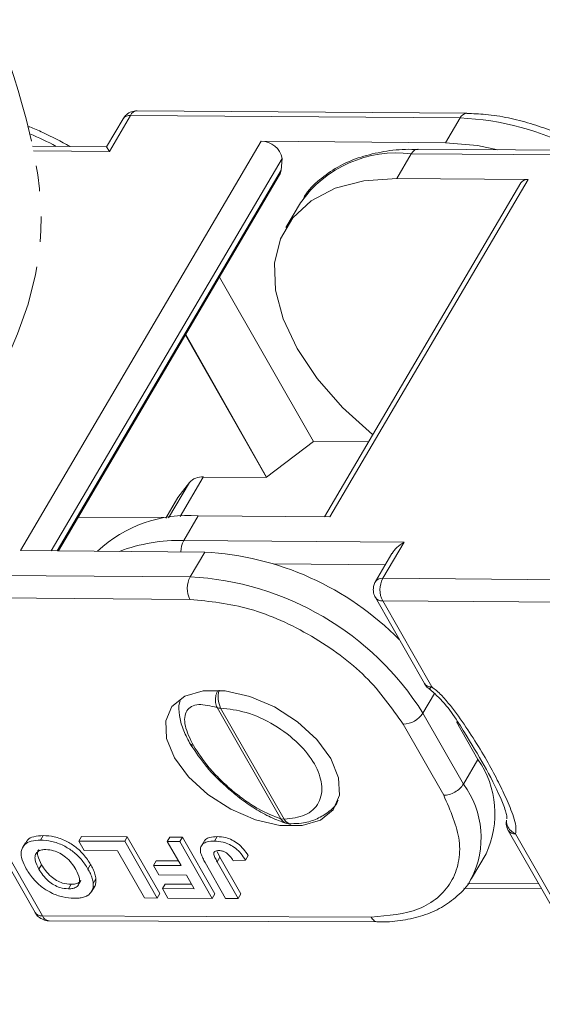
# Model space of a CAD drawing. Header units: millimetres. Extents: x 3188 to 3546, y -304 to -51.
# Tile 25 of 27: x 3449 to 3462, y -113 to -88. Entities that reach past the tile are written whole.
import ezdxf

# ---------------------------------------------------------------- set-up
doc = ezdxf.new("R2010")
doc.units = ezdxf.units.MM
doc.linetypes.add('PHANTOM2', pattern=[31.75, 15.875, -3.175, 3.175, -3.175, 3.175, -3.175])

msp = doc.modelspace()

# ---------------------------------------------------------------- linework, layer by layer
at = {"color": 7, "linetype": 'Continuous', "lineweight": 15}
for p, q in [((3451.435, -90.909), (3451.022, -91.61)), ((3451.089, -91.728), (3451.619, -90.827)), ((3451.619, -90.827), (3459.862, -90.89)), ((3460.026, -90.774), (3451.783, -90.711)), ((3459.862, -90.89), (3459.498, -91.51)), ((3454.887, -91.474), (3448.864, -101.723)), ((3451.022, -91.61), (3449.17, -91.596)), ((3451.089, -91.728), (3451.022, -91.61)), ((3454.887, -91.474), (3459.498, -91.51)), ((3464.086, -91.711), (3458.806, -91.67)), ((3458.806, -91.67), (3458.812, -91.67)), ((3449.194, -91.714), (3451.089, -91.728)), ((3449.636, -101.729), (3455.412, -91.902)), ((3455.412, -91.902), (3455.384, -92.2)), ((3458.278, -92.405), (3458.642, -91.786)), ((3458.642, -91.786), (3464.152, -91.828)), ((3455.384, -92.2), (3449.782, -101.73)), ((3449.814, -101.73), (3455.347, -92.318)), ((3456.604, -100.877), (3461.568, -92.431)), ((3461.568, -92.431), (3458.278, -92.405)), ((3461.385, -92.512), (3456.469, -100.876)), ((3455.868, -93.015), (3455.504, -93.635)), ((3456.199, -98.99), (3453.844, -94.875)), ((3455.02, -99.888), (3452.991, -96.326)), ((3455.022, -99.884), (3453.001, -96.309)), ((3456.199, -98.99), (3455.022, -99.884)), ((3457.573, -98.998), (3456.199, -98.99)), ((3453.092, -100.016), (3452.572, -100.899)), ((3452.804, -100.396), (3453.092, -100.016)), ((3452.859, -100.868), (3453.44, -99.879)), ((3453.44, -99.879), (3455.02, -99.888)), ((3455.02, -99.888), (3455.022, -99.884)), ((3452.796, -100.408), (3452.501, -100.91)), ((3452.502, -100.91), (3452.804, -100.396)), ((3452.804, -100.396), (3452.796, -100.408)), ((3450.312, -100.884), (3452.511, -100.892)), ((3452.949, -101.472), (3453.313, -100.852)), ((3453.313, -100.852), (3456.604, -100.877)), ((3458.46, -101.514), (3452.949, -101.472)), ((3457.93, -102.415), (3458.46, -101.514)), ((3453.474, -101.759), (3448.864, -101.723)), ((3453.474, -101.759), (3453.11, -102.378)), ((3458.159, -101.794), (3457.746, -102.496)), ((3455.205, -102.055), (3457.993, -102.076)), ((3453.11, -102.378), (3445.559, -102.32)), ((3466.173, -102.478), (3457.93, -102.415)), ((3453.106, -102.944), (3445.294, -102.884)), ((3457.744, -102.897), (3458.97, -105.05)), ((3457.926, -102.981), (3459.152, -105.134)), ((3466.169, -103.044), (3457.926, -102.981)), ((3458.932, -105.789), (3459.22, -105.299)), ((3453.785, -105.652), (3455.377, -108.435)), ((3453.873, -105.664), (3455.465, -108.448)), ((3459.946, -107.569), (3458.932, -105.789)), ((3459.453, -107.847), (3458.44, -106.069)), ((3460.31, -106.949), (3459.772, -106.005)), ((3460.31, -106.949), (3459.946, -107.569)), ((3455.465, -108.448), (3455.377, -108.435)), ((3448.005, -108.632), (3449.231, -110.785)), ((3461.023, -108.475), (3461.015, -108.532)), ((3448.187, -108.715), (3449.413, -110.868)), ((3449.369, -108.969), (3449.435, -108.856)), ((3450.323, -108.992), (3450.389, -108.88)), ((3450.389, -108.88), (3451.539, -108.886)), ((3451.539, -108.886), (3451.473, -108.999)), ((3451.539, -108.886), (3452.348, -110.307)), ((3452.539, -109.005), (3452.605, -108.892)), ((3452.605, -108.892), (3452.919, -108.894)), ((3452.919, -108.894), (3452.853, -109.007)), ((3452.919, -108.894), (3453.728, -110.315)), ((3453.785, -108.881), (3453.719, -108.993)), ((3461.068, -108.732), (3462.295, -110.885)), ((3461.25, -108.815), (3462.477, -110.969)), ((3448.99, -109.034), (3448.924, -109.146)), ((3450.323, -108.992), (3451.473, -108.999)), ((3450.457, -109.229), (3450.323, -108.992)), ((3451.473, -108.999), (3452.282, -110.419)), ((3452.539, -109.005), (3452.853, -109.007)), ((3452.882, -109.606), (3452.539, -109.005)), ((3452.853, -109.007), (3453.662, -110.427)), ((3453.477, -108.972), (3453.411, -109.085)), ((3451.294, -109.234), (3450.457, -109.229)), ((3451.968, -110.417), (3451.294, -109.234)), ((3453.787, -109.254), (3453.853, -109.399)), ((3453.787, -109.511), (3453.853, -109.399)), ((3453.853, -109.399), (3454.377, -110.318)), ((3454.559, -109.357), (3454.492, -109.47)), ((3460.149, -109.93), (3460.513, -109.311)), ((3449.329, -109.699), (3449.395, -109.587)), ((3450.621, -109.58), (3450.555, -109.693)), ((3452.258, -109.489), (3452.192, -109.602)), ((3452.326, -109.839), (3452.192, -109.602)), ((3452.192, -109.602), (3452.882, -109.606)), ((3452.258, -109.489), (3452.817, -109.492)), ((3453.997, -110.429), (3453.487, -109.533)), ((3453.787, -109.511), (3454.31, -110.431)), ((3454.189, -109.486), (3454.492, -109.47)), ((3453.016, -109.843), (3452.326, -109.839)), ((3453.214, -110.189), (3453.016, -109.843)), ((3450.065, -110.189), (3450.131, -110.076)), ((3450.647, -110.25), (3450.714, -110.137)), ((3450.754, -109.941), (3450.688, -110.054)), ((3452.485, -110.071), (3452.419, -110.184)), ((3452.485, -110.071), (3453.149, -110.075)), ((3459.956, -110.174), (3461.894, -110.181)), ((3461.826, -110.063), (3460.055, -110.057)), ((3452.282, -110.419), (3451.968, -110.417)), ((3452.348, -110.307), (3452.282, -110.419)), ((3452.554, -110.421), (3452.419, -110.184)), ((3452.419, -110.184), (3453.214, -110.189)), ((3453.662, -110.427), (3452.554, -110.421)), ((3453.728, -110.315), (3453.662, -110.427)), ((3454.377, -110.318), (3454.31, -110.431)), ((3454.31, -110.431), (3453.997, -110.429)), ((3457.639, -110.899), (3449.413, -110.868)), ((3449.577, -110.987), (3457.804, -111.017))]:
    msp.add_line(p, q, dxfattribs=at)
at = {"color": 7, "linetype": 'Continuous', "lineweight": 15, "flags": 128}
for points in [[(3458.642, -91.786), (3458.677, -91.737), (3458.718, -91.7), (3458.761, -91.678), (3458.806, -91.67), (3458.806, -91.67)], [(3459.498, -91.51), (3460.294, -91.579), (3460.807, -91.686)], [(3458.278, -92.405), (3457.458, -92.464), (3456.736, -92.652), (3456.136, -92.963), (3455.676, -93.387), (3455.368, -93.913), (3455.224, -94.523), (3455.247, -95.199), (3455.436, -95.921), (3455.786, -96.666), (3456.286, -97.413), (3456.92, -98.137), (3457.671, -98.818), (3457.676, -98.822)], [(3456.629, -106.928), (3456.823, -107.408), (3456.843, -107.848), (3456.687, -108.213), (3456.368, -108.473), (3455.912, -108.606), (3455.355, -108.603), (3454.742, -108.463), (3454.124, -108.198), (3453.55, -107.83), (3453.067, -107.387), (3452.715, -106.906), (3452.52, -106.426), (3452.5, -105.986), (3452.656, -105.622), (3452.975, -105.362), (3453.432, -105.228), (3453.989, -105.231), (3454.601, -105.371), (3455.22, -105.636), (3455.793, -106.005), (3456.276, -106.448), (3456.629, -106.928)]]:
    msp.add_lwpolyline(points, dxfattribs=at)
at = {"color": 7, "linetype": 'Continuous', "lineweight": 15}
for centre, radius, start, end in [((3451.597, -91.027), 0.201, 83.9322, 143.8729), ((3451.801, -90.912), 0.201, 95.2506, 155.1753), ((3460.041, -90.97), 0.196, 93.7227, 155.9302), ((3459.606, -97.634), 6.748, 61.5411, 87.825), ((3446.543, -97.534), 6.748, 61.5411, 67.7194), ((3454.894, -92.002), 0.527, 10.8877, 90.7184), ((3458.283, -94.719), 2.955, 83.0195, 144.7856), ((3455.105, -92.177), 0.279, 329.7209, 355.3059), ((3461.547, -92.63), 0.201, 83.869, 143.9361), ((3453.404, -100.298), 0.421, 85.024, 137.8682), ((3453.049, -104.127), 3.286, 85.3906, 133.3475), ((3452.807, -105.517), 4.048, 87.9921, 111.1629), ((3453.456, -101.747), 0.577, 151.5124, 180.7008), ((3453.081, -109.133), 7.385, 44.5383, 86.9522), ((3453.654, -102.665), 0.615, 152.1632, 206.9523), ((3452.73, -109.701), 7.333, 32.2388, 87.028), ((3457.909, -102.615), 0.201, 83.9299, 143.8991), ((3458.474, -102.702), 0.615, 152.1632, 206.9523), ((3457.907, -102.781), 0.201, 215.4026, 275.3183), ((3454.443, -105.394), 0.631, 163.7773, 205.403), ((3459.134, -104.934), 0.2, 215.3787, 275.3204), ((3453.87, -105.369), 0.296, 253.2112, 270.4622), ((3458.416, -105.453), 0.616, 272.3021, 326.9647), ((3453.23, -106.453), 0.156, 211.1851, 255.2599), ((3458.35, -108.307), 2.384, 335.1079, 34.722), ((3458.118, -108.914), 2.27, 333.1258, 36.3634), ((3455.65, -108.363), 0.203, 204.5564, 266.1641), ((3461.231, -108.616), 0.201, 215.4026, 275.3183), ((3449.395, -110.669), 0.2, 215.3787, 275.3204), ((3449.592, -110.794), 0.193, 202.5877, 265.7413)]:
    msp.add_arc(centre, radius, start, end, dxfattribs=at)
msp.add_ellipse((3458.621, -101.798), major_axis=(0.492, 0.279), ratio=0.577382, start_param=1.570796, end_param=2.356113, dxfattribs=at)
at = {"color": 3, "linetype": 'PHANTOM2', "lineweight": 9, "ltscale": 0.2}
msp.add_spline([(3448.225, -88.43), (3449.357, -94.055), (3444.549, -105.69), (3447.446, -113.08)], degree=3, dxfattribs=at)
at = {"color": 7, "linetype": 'Continuous', "lineweight": 15}
for points, knots in [([(3451.783, -90.712), (3451.735, -90.717), (3451.639, -90.725), (3451.514, -90.799), (3451.461, -90.874), (3451.436, -90.909)], [0, 0, 0, 0, 0.34524, 0.687086, 1, 1, 1, 1]), ([(3463.167, -91.704), (3462.942, -91.581), (3462.612, -91.4), (3462.091, -91.185), (3461.616, -91.02), (3461.06, -90.88), (3460.523, -90.791), (3460.185, -90.783), (3460.028, -90.779)], [0, 0, 0, 0, 0.218433, 0.320538, 0.488437, 0.660098, 0.841754, 1, 1, 1, 1]), ([(3450.104, -91.603), (3449.879, -91.48), (3449.549, -91.3), (3449.193, -91.153), (3449.069, -91.106), (3449.056, -91.101)], [0, 0, 0, 0, 0.2184333, 0.3205381, 0.3335506, 0.3335506, 0.3335506, 0.3335506]), ([(3458.811, -91.679), (3458.704, -91.677), (3458.38, -91.669), (3457.875, -91.735), (3457.304, -91.88), (3456.782, -92.109), (3456.336, -92.434), (3456.053, -92.7), (3455.962, -92.875), (3455.956, -92.886)], [0, 0, 0, 0, 0.084761, 0.2584768, 0.4346442, 0.6136153, 0.7966798, 0.9868078, 1, 1, 1, 1]), ([(3457.747, -102.497), (3457.746, -102.499), (3457.723, -102.526), (3457.701, -102.596), (3457.695, -102.663), (3457.691, -102.697)], [0, 0, 0, 0, 0.030462, 0.507524, 1, 1, 1, 1]), ([(3457.691, -102.697), (3457.696, -102.749), (3457.702, -102.82), (3457.736, -102.881), (3457.745, -102.896)], [0, 0, 0, 0, 0.742746, 1, 1, 1, 1]), ([(3453.785, -105.652), (3453.769, -105.613), (3453.744, -105.552), (3453.739, -105.452), (3453.75, -105.356), (3453.771, -105.278), (3453.795, -105.234), (3453.797, -105.23)], [0, 0, 0, 0, 0.324999, 0.497302, 0.676761, 0.969433, 1, 1, 1, 1]), ([(3458.971, -105.05), (3458.974, -105.055), (3458.994, -105.095), (3459.034, -105.144), (3459.081, -105.171), (3459.094, -105.178)], [0, 0, 0, 0, 0.096562, 0.759222, 1, 1, 1, 1]), ([(3459.091, -105.182), (3459.169, -105.25), (3459.557, -105.592), (3459.964, -106.266), (3460.48, -107.104), (3460.812, -107.759), (3460.984, -108.175), (3461.027, -108.339), (3461.034, -108.406), (3461.03, -108.428), (3461.028, -108.437)], [0, 0, 0, 0, 0.066152, 0.329032, 0.573515, 0.819732, 0.925285, 0.969239, 0.986768, 1, 1, 1, 1]), ([(3459.152, -105.134), (3459.134, -105.152), (3459.106, -105.181), (3459.096, -105.182), (3459.092, -105.182)], [0, 0, 0, 0, 0.629945, 1, 1, 1, 1]), ([(3459.152, -105.134), (3459.193, -105.164), (3459.281, -105.23), (3459.525, -105.471), (3459.831, -105.87), (3460.198, -106.416), (3460.517, -106.95), (3460.791, -107.453), (3461.022, -107.926), (3461.176, -108.309), (3461.269, -108.617), (3461.256, -108.75), (3461.25, -108.815)], [0, 0, 0, 0, 0.028797, 0.062785, 0.204515, 0.34939, 0.500003, 0.62989, 0.750047, 0.877684, 0.939695, 1, 1, 1, 1]), ([(3452.859, -105.484), (3452.853, -105.5), (3452.815, -105.602), (3452.834, -105.842), (3452.914, -106.181), (3453.037, -106.417), (3453.097, -106.534)], [0, 0, 0, 0, 0.063479, 0.384975, 0.697513, 1, 1, 1, 1]), ([(3453.191, -106.604), (3453.108, -106.431), (3452.979, -106.164), (3452.965, -105.89), (3453.018, -105.724), (3453.138, -105.615), (3453.365, -105.548), (3453.62, -105.611), (3453.785, -105.652)], [0, 0, 0, 0, 0.233967, 0.362712, 0.492722, 0.623787, 0.756068, 1, 1, 1, 1]), ([(3453.873, -105.664), (3454.082, -105.689), (3454.519, -105.74), (3455.229, -106.067), (3455.837, -106.532), (3456.254, -107.062), (3456.443, -107.591), (3456.366, -108.053), (3456.028, -108.376), (3455.648, -108.424), (3455.465, -108.448)], [0, 0, 0, 0, 0.120249, 0.25, 0.379751, 0.5, 0.620249, 0.75, 0.879751, 1, 1, 1, 1]), ([(3453.097, -106.534), (3453.209, -106.706), (3453.45, -107.078), (3453.895, -107.544), (3454.196, -107.788), (3454.292, -107.866)], [0, 0, 0, 0, 0.371627, 0.801551, 1, 1, 1, 1]), ([(3455.377, -108.435), (3455.197, -108.366), (3454.918, -108.261), (3454.496, -107.989), (3454.171, -107.739), (3453.862, -107.458), (3453.5, -107.074), (3453.312, -106.788), (3453.191, -106.604)], [0, 0, 0, 0, 0.243932, 0.37608, 0.507278, 0.637157, 0.766033, 1, 1, 1, 1]), ([(3454.292, -107.866), (3454.311, -107.882), (3454.454, -108.002), (3454.738, -108.19), (3455.139, -108.418), (3455.389, -108.505), (3455.519, -108.55)], [0, 0, 0, 0, 0.048066, 0.344785, 0.662, 1, 1, 1, 1]), ([(3457.639, -110.899), (3458.061, -110.86), (3458.711, -110.801), (3459.319, -110.424), (3459.662, -110.031), (3459.842, -109.543), (3459.883, -108.83), (3459.623, -108.234), (3459.453, -107.847)], [0, 0, 0, 0, 0.239602, 0.368454, 0.5, 0.631546, 0.760398, 1, 1, 1, 1]), ([(3455.637, -108.559), (3455.725, -108.557), (3455.94, -108.551), (3456.255, -108.462), (3456.561, -108.283), (3456.761, -108.107), (3456.809, -107.98), (3456.814, -107.968)], [0, 0, 0, 0, 0.174916, 0.430094, 0.693159, 0.969476, 1, 1, 1, 1]), ([(3455.516, -108.549), (3455.515, -108.548), (3455.494, -108.545), (3455.441, -108.516), (3455.403, -108.467), (3455.377, -108.435)], [0, 0, 0, 0, 0.019216, 0.359605, 1, 1, 1, 1]), ([(3455.521, -108.545), (3455.554, -108.557), (3455.593, -108.572), (3455.633, -108.564), (3455.639, -108.563)], [0, 0, 0, 0, 0.854208, 1, 1, 1, 1]), ([(3461.015, -108.532), (3461.02, -108.584), (3461.026, -108.655), (3461.06, -108.716), (3461.069, -108.731)], [0, 0, 0, 0, 0.742746, 1, 1, 1, 1]), ([(3461.023, -108.47), (3461.023, -108.492), (3461.022, -108.538), (3461.042, -108.606), (3461.078, -108.672), (3461.14, -108.749), (3461.207, -108.79), (3461.25, -108.815)], [0, 0, 0, 0, 0.165241, 0.350081, 0.505958, 0.68874, 1, 1, 1, 1]), ([(3449.004, -109.041), (3449.014, -109.016), (3449.046, -108.939), (3449.199, -108.87), (3449.354, -108.861), (3449.435, -108.856)], [0, 0, 0, 0, 0.1932973, 0.5750269, 1, 1, 1, 1]), ([(3449.435, -108.856), (3449.526, -108.861), (3449.709, -108.872), (3450.001, -108.979), (3450.257, -109.141), (3450.473, -109.346), (3450.568, -109.497), (3450.621, -109.58)], [0, 0, 0, 0, 0.205433, 0.413226, 0.595657, 0.776233, 1, 1, 1, 1]), ([(3453.482, -108.975), (3453.486, -108.968), (3453.508, -108.929), (3453.612, -108.89), (3453.723, -108.884), (3453.785, -108.881)], [0, 0, 0, 0, 0.095595, 0.490784, 1, 1, 1, 1]), ([(3453.785, -108.881), (3453.856, -108.885), (3453.976, -108.892), (3454.162, -108.961), (3454.321, -109.061), (3454.459, -109.199), (3454.524, -109.302), (3454.559, -109.357)], [0, 0, 0, 0, 0.242194, 0.410832, 0.580073, 0.776537, 1, 1, 1, 1]), ([(3449.011, -109.691), (3448.972, -109.614), (3448.894, -109.461), (3448.868, -109.242), (3448.953, -109.077), (3449.129, -108.981), (3449.286, -108.973), (3449.369, -108.969)], [0, 0, 0, 0, 0.204593, 0.411054, 0.622248, 0.800999, 1, 1, 1, 1]), ([(3449.369, -108.969), (3449.46, -108.974), (3449.642, -108.985), (3449.935, -109.092), (3450.191, -109.254), (3450.407, -109.459), (3450.502, -109.609), (3450.555, -109.693)], [0, 0, 0, 0, 0.205433, 0.413226, 0.595657, 0.776233, 1, 1, 1, 1]), ([(3453.368, -109.264), (3453.366, -109.228), (3453.36, -109.151), (3453.42, -109.061), (3453.542, -109), (3453.655, -108.996), (3453.719, -108.993)], [0, 0, 0, 0, 0.206451, 0.456836, 0.694177, 1, 1, 1, 1]), ([(3453.719, -108.993), (3453.79, -108.998), (3453.91, -109.005), (3454.096, -109.074), (3454.255, -109.174), (3454.393, -109.312), (3454.458, -109.415), (3454.492, -109.47)], [0, 0, 0, 0, 0.242194, 0.410832, 0.580073, 0.776537, 1, 1, 1, 1]), ([(3449.329, -109.699), (3449.29, -109.622), (3449.227, -109.5), (3449.226, -109.348), (3449.286, -109.257), (3449.387, -109.21), (3449.469, -109.207), (3449.504, -109.205)], [0, 0, 0, 0, 0.319116, 0.506214, 0.694344, 0.868092, 1, 1, 1, 1]), ([(3449.395, -109.587), (3449.357, -109.51), (3449.297, -109.39), (3449.286, -109.255), (3449.318, -109.214), (3449.328, -109.202)], [0, 0, 0, 0, 0.544466, 0.863688, 1, 1, 1, 1]), ([(3449.504, -109.205), (3449.566, -109.211), (3449.678, -109.22), (3449.853, -109.295), (3450.013, -109.4), (3450.149, -109.543), (3450.214, -109.648), (3450.247, -109.701)], [0, 0, 0, 0, 0.213563, 0.386192, 0.558454, 0.780281, 1, 1, 1, 1]), ([(3453.487, -109.533), (3453.466, -109.496), (3453.43, -109.431), (3453.389, -109.341), (3453.375, -109.289), (3453.368, -109.264)], [0, 0, 0, 0, 0.4168306, 0.7067378, 1, 1, 1, 1]), ([(3453.787, -109.511), (3453.768, -109.476), (3453.729, -109.406), (3453.694, -109.318), (3453.709, -109.265), (3453.744, -109.239), (3453.79, -109.231), (3453.824, -109.23), (3453.833, -109.23)], [0, 0, 0, 0, 0.272262, 0.546684, 0.659253, 0.771268, 0.935125, 1, 1, 1, 1]), ([(3453.833, -109.23), (3453.862, -109.232), (3453.911, -109.236), (3453.988, -109.268), (3454.027, -109.295), (3454.046, -109.309)], [0, 0, 0, 0, 0.410571, 0.709085, 1, 1, 1, 1]), ([(3454.046, -109.309), (3454.069, -109.331), (3454.11, -109.37), (3454.154, -109.431), (3454.177, -109.468), (3454.189, -109.486)], [0, 0, 0, 0, 0.392386, 0.695009, 1, 1, 1, 1]), ([(3450.131, -110.076), (3450.062, -110.071), (3449.944, -110.061), (3449.766, -109.981), (3449.612, -109.874), (3449.487, -109.736), (3449.425, -109.635), (3449.395, -109.587)], [0, 0, 0, 0, 0.24016, 0.407539, 0.574764, 0.796346, 1, 1, 1, 1]), ([(3450.621, -109.58), (3450.642, -109.618), (3450.685, -109.698), (3450.735, -109.821), (3450.748, -109.901), (3450.754, -109.941)], [0, 0, 0, 0, 0.308297, 0.650122, 1, 1, 1, 1]), ([(3450.204, -110.426), (3450.113, -110.42), (3449.93, -110.409), (3449.636, -110.3), (3449.379, -110.137), (3449.162, -109.928), (3449.065, -109.775), (3449.011, -109.691)], [0, 0, 0, 0, 0.203919, 0.410143, 0.593167, 0.774496, 1, 1, 1, 1]), ([(3450.065, -110.189), (3449.995, -110.183), (3449.878, -110.174), (3449.699, -110.094), (3449.546, -109.987), (3449.42, -109.849), (3449.359, -109.748), (3449.329, -109.699)], [0, 0, 0, 0, 0.24016, 0.407539, 0.574764, 0.796346, 1, 1, 1, 1]), ([(3450.247, -109.701), (3450.286, -109.778), (3450.348, -109.898), (3450.349, -110.047), (3450.291, -110.136), (3450.189, -110.183), (3450.104, -110.187), (3450.065, -110.189)], [0, 0, 0, 0, 0.319472, 0.499874, 0.681163, 0.852974, 1, 1, 1, 1]), ([(3450.555, -109.693), (3450.576, -109.731), (3450.619, -109.811), (3450.669, -109.933), (3450.682, -110.013), (3450.688, -110.054)], [0, 0, 0, 0, 0.308297, 0.650122, 1, 1, 1, 1]), ([(3450.38, -109.968), (3450.371, -109.986), (3450.346, -110.033), (3450.254, -110.07), (3450.17, -110.074), (3450.131, -110.076)], [0, 0, 0, 0, 0.244354, 0.651547, 1, 1, 1, 1]), ([(3450.688, -110.054), (3450.688, -110.088), (3450.688, -110.156), (3450.647, -110.266), (3450.584, -110.337), (3450.523, -110.368), (3450.516, -110.372)], [0, 0, 0, 0, 0.2508959, 0.5021661, 0.9405117, 1, 1, 1, 1]), ([(3450.754, -109.941), (3450.753, -109.974), (3450.751, -110.041), (3450.738, -110.109), (3450.714, -110.134), (3450.711, -110.136)], [0, 0, 0, 0, 0.476931, 0.954574, 1, 1, 1, 1]), ([(3457.8, -111.013), (3457.829, -111.014), (3458.05, -111.026), (3458.436, -110.981), (3458.946, -110.868), (3459.411, -110.668), (3459.806, -110.373), (3460.057, -110.122), (3460.13, -109.954), (3460.136, -109.938)], [0, 0, 0, 0, 0.027427, 0.209588, 0.394961, 0.583707, 0.777307, 0.979798, 1, 1, 1, 1]), ([(3450.516, -110.372), (3450.482, -110.385), (3450.42, -110.408), (3450.313, -110.423), (3450.24, -110.425), (3450.204, -110.426)], [0, 0, 0, 0, 0.372031, 0.683777, 1, 1, 1, 1]), ([(3449.232, -110.784), (3449.235, -110.789), (3449.255, -110.83), (3449.318, -110.898), (3449.43, -110.964), (3449.525, -110.995), (3449.575, -110.986), (3449.577, -110.985)], [0, 0, 0, 0, 0.041472, 0.326073, 0.640615, 0.981348, 1, 1, 1, 1]), ([(3457.639, -110.899), (3457.663, -110.933), (3457.709, -110.999), (3457.77, -111.011), (3457.8, -111.016)], [0, 0, 0, 0, 0.506625, 1, 1, 1, 1])]:
    msp.add_open_spline(points, degree=3, knots=knots, dxfattribs=at)
for points in [[(3458.44, -106.069), (3458.155, -105.662), (3457.584, -104.847), (3456.175, -103.816), (3454.587, -103.091), (3453.599, -102.993), (3453.106, -102.944)], [(3459.453, -107.847), (3459.499, -107.843), (3459.589, -107.835), (3459.736, -107.771), (3459.866, -107.679), (3459.919, -107.605), (3459.946, -107.569)]]:
    msp.add_open_spline(points, degree=3, dxfattribs=at)

doc.saveas('drawing.dxf')
